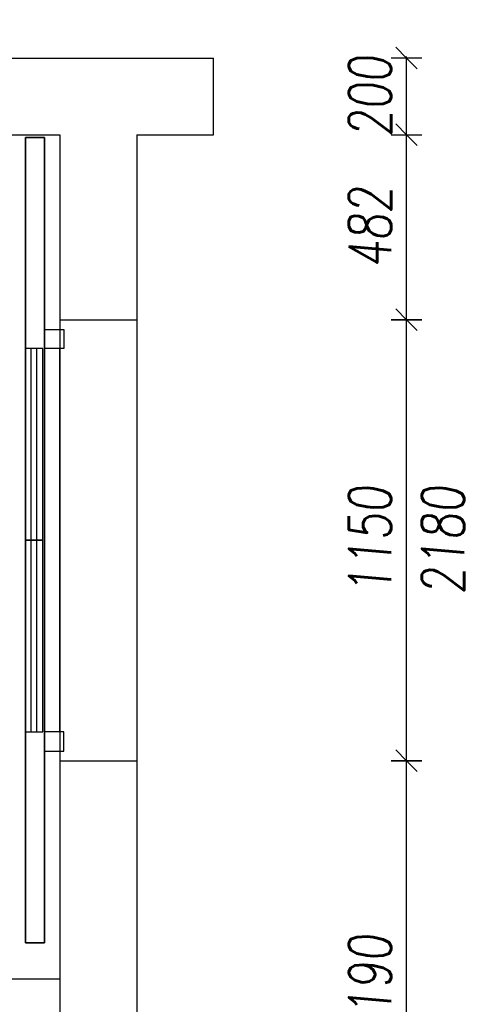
# Model space of a CAD drawing. Header units: millimetres. Extents: x 171 to 266814, y 44 to 350448.
# Tile 52 of 105: x 19753 to 20961, y 21590 to 24158. Entities that reach past the tile are written whole.
import ezdxf

# ---------------------------------------------------------------- set-up
doc = ezdxf.new("R2010")
doc.units = ezdxf.units.MM
doc.header["$LTSCALE"] = 100
doc.linetypes.add('ACAD_ISO10W100', pattern=[18.5, 12, -3, 0.5, -3])
for name, color, linetype in [('KOTY 50', 7, 'Continuous'), ('NOVÁ TENKÁ', 240, 'Continuous'), ('OBRYSY', 7, 'Continuous'), ('TENKA', 253, 'Continuous'), ('ŽB', 3, 'Continuous')]:
    doc.layers.add(name, color=color, linetype=linetype)
doc.styles.add('CS-ROMANS', font='romans.shx', dxfattribs={"width": 0.75, "oblique": 5})
doc.dimstyles.new('A_KÓTA_50', dxfattribs={"dimtxt": 110, "dimasz": 2, "dimexe": 100, "dimexo": 1500, "dimgap": 40, "dimtad": 1, "dimrnd": 1, "dimdsep": 46, "dimtxsty": 'CS-ROMANS', "dimblk": 'KOT_CARA20', "dimcen": 45, "dimse1": 1, "dimse2": 1, "dimclrd": 256, "dimclre": 256, "dimclrt": 256, "dimadec": 0, "dimazin": 0, "dimtfac": 1, "dimtix": 1, "dimtmove": 2, "dimatfit": 3, "dimldrblk": 'OBLIQUE', "dimfxl": 100, "dimtolj": 1, "dimarcsym": 0})

# ---------------------------------------------------------------- blocks, each defined once
blk = doc.blocks.new('10030_Elevator_0')
at = {"layer": 'NOVÁ TENKÁ', "lineweight": 35}
for p, q in [((-1100, 40), (-1100, 90)), ((-1100, 90), (1000, 90)), ((1000, 90), (1000, 40)), ((1000, 40), (-1100, 40))]:
    blk.add_line(p, q, dxfattribs=at)
at = {"layer": 'NOVÁ TENKÁ'}
for p, q in [((-550, 40), (-600, 40)), ((-600, 40), (-600, -10)), ((-550, -10), (-550, 40)), ((450, 40), (500, 40)), ((450, -10), (450, 40)), ((500, 40), (500, -10)), ((-550, 0), (450, 0)), ((-600, -10), (-550, -10)), ((500, -10), (450, -10))]:
    blk.add_line(p, q, dxfattribs=at)
for points in [[(-50, 45), (-50, 90), (-550, 90), (-550, 45)], [(450, 45), (450, 90), (-50, 90), (-50, 45)]]:
    blk.add_lwpolyline(points, close=True, dxfattribs=at)
for points in [[(-550, 75), (-50, 75)], [(-550, 60), (-50, 60)], [(-50, 75), (450, 75)], [(-50, 60), (450, 60)]]:
    blk.add_lwpolyline(points, dxfattribs=at)
blk = doc.blocks.new('KOT_CARA20')
for p, q in [((0, 20), (0, -20)), ((0, 0), (14.1, 14.1)), ((0, 0), (-14.1, -14.1))]:
    blk.add_line(p, q)
blk = doc.blocks.new('*D195')
at = {"layer": 'Defpoints', "color": 0, "transparency": 16777216}
for p in [(20257.6, 24557.6), (16407.6, 24257.9), (20257.6, 24057.9)]:
    blk.add_point(p, dxfattribs=at)
at = {"layer": 'KOTY 50', "lineweight": -2, "ltscale": 5, "transparency": 16777216}
blk.add_line((16409.6, 24557.6), (20255.6, 24557.6), dxfattribs=at)
at = {"layer": 'KOTY 50', "lineweight": -2, "transparency": 16777216, "xscale": 2, "yscale": 2, "zscale": 2, "rotation": 180}
blk.add_blockref('KOT_CARA20', (16407.6, 24557.6), dxfattribs=at)
at = {"layer": 'KOTY 50', "lineweight": -2, "transparency": 16777216, "xscale": 2, "yscale": 2, "zscale": 2}
blk.add_blockref('KOT_CARA20', (20257.6, 24557.6), dxfattribs=at)
at = {"layer": 'KOTY 50', "transparency": 16777216, "insert": (18332.6, 24652.6), "char_height": 110, "attachment_point": 5, "style": 'CS-ROMANS'}
blk.add_mtext('\\A1;3850', dxfattribs=at)
blk = doc.blocks.new('_OBLIQUE')
at = {"color": 0, "linetype": 'ByBlock', "ltscale": 15}
blk.add_line((-0.5, -0.5), (0.5, 0.5), dxfattribs=at)
blk = doc.blocks.new('*D196')
at = {"layer": 'Defpoints', "color": 0, "transparency": 16777216}
for p in [(22057.6, 24557.6), (20257.6, 24057.9), (22057.6, 24057.9)]:
    blk.add_point(p, dxfattribs=at)
at = {"layer": 'KOTY 50', "lineweight": -2, "ltscale": 5, "transparency": 16777216}
blk.add_line((20259.6, 24557.6), (22055.6, 24557.6), dxfattribs=at)
at = {"layer": 'KOTY 50', "lineweight": -2, "transparency": 16777216, "xscale": 2, "yscale": 2, "zscale": 2, "rotation": 180}
blk.add_blockref('KOT_CARA20', (20257.6, 24557.6), dxfattribs=at)
at = {"layer": 'KOTY 50', "lineweight": -2, "transparency": 16777216, "xscale": 2, "yscale": 2, "zscale": 2}
blk.add_blockref('KOT_CARA20', (22057.6, 24557.6), dxfattribs=at)
at = {"layer": 'KOTY 50', "transparency": 16777216, "insert": (21157.6, 24652.6), "char_height": 110, "attachment_point": 5, "style": 'CS-ROMANS'}
blk.add_mtext('\\A1;1800', dxfattribs=at)
blk = doc.blocks.new('*D325')
at = {"layer": 'Defpoints', "color": 0, "transparency": 16777216}
for p in [(20807.6, 25607.9), (21932.4, 25607.9), (22128.7, 24057.9)]:
    blk.add_point(p, dxfattribs=at)
at = {"layer": 'KOTY 50', "lineweight": -2, "ltscale": 5, "transparency": 16777216}
blk.add_line((21932.4, 24059.9), (21932.4, 25605.9), dxfattribs=at)
at = {"layer": 'KOTY 50', "lineweight": -2, "transparency": 16777216, "xscale": 2, "yscale": 2, "zscale": 2}
for p, rotation in [((21932.4, 25607.9), 90), ((21932.4, 24057.9), 270)]:
    blk.add_blockref('KOT_CARA20', p, dxfattribs=dict(at, rotation=rotation))
at = {"layer": 'KOTY 50', "transparency": 16777216, "insert": (21837.4, 24975.6), "char_height": 110, "attachment_point": 5, "rotation": 90, "style": 'CS-ROMANS'}
blk.add_mtext('\\A1;1550', dxfattribs=at)
blk = doc.blocks.new('*D336')
at = {"layer": 'Defpoints', "color": 0, "transparency": 16777216}
for p in [(20057.6, 22225.4), (20760.6, 22225.4), (20057.6, 21035.4)]:
    blk.add_point(p, dxfattribs=at)
at = {"layer": 'KOTY 50', "lineweight": -2, "ltscale": 5, "transparency": 16777216}
blk.add_line((20760.6, 21037.4), (20760.6, 22223.4), dxfattribs=at)
at = {"layer": 'KOTY 50', "lineweight": -2, "transparency": 16777216, "xscale": 2, "yscale": 2, "zscale": 2}
for p, rotation in [((20760.6, 22225.4), 90), ((20760.6, 21035.4), 270)]:
    blk.add_blockref('KOT_CARA20', p, dxfattribs=dict(at, rotation=rotation))
at = {"layer": 'KOTY 50', "transparency": 16777216, "insert": (20665.6, 21630.4), "char_height": 110, "attachment_point": 5, "rotation": 90, "style": 'CS-ROMANS'}
blk.add_mtext('\\A1;1190', dxfattribs=at)
blk = doc.blocks.new('*D337')
at = {"layer": 'Defpoints', "color": 0, "transparency": 16777216}
for p in [(20057.6, 23375.4), (20760.6, 23375.4), (20057.6, 22225.4)]:
    blk.add_point(p, dxfattribs=at)
at = {"layer": 'KOTY 50', "lineweight": -2, "ltscale": 5, "transparency": 16777216}
blk.add_line((20760.6, 22227.4), (20760.6, 23373.4), dxfattribs=at)
at = {"layer": 'KOTY 50', "lineweight": -2, "transparency": 16777216, "xscale": 2, "yscale": 2, "zscale": 2}
for p, rotation in [((20760.6, 23375.4), 90), ((20760.6, 22225.4), 270)]:
    blk.add_blockref('KOT_CARA20', p, dxfattribs=dict(at, rotation=rotation))
at = {"layer": 'KOTY 50', "transparency": 16777216, "char_height": 110, "attachment_point": 5, "rotation": 90, "style": 'CS-ROMANS'}
for s, insert in [('\\A1;1150', (20665.6, 22800.4)), ('\\A1;2180', (20855.6, 22800.4))]:
    blk.add_mtext(s, dxfattribs=dict(at, insert=insert))
blk = doc.blocks.new('*D338')
at = {"layer": 'Defpoints', "color": 0, "transparency": 16777216}
for p in [(20232.6, 23857.9), (20760.6, 23857.9), (20057.6, 23375.4)]:
    blk.add_point(p, dxfattribs=at)
at = {"layer": 'KOTY 50', "lineweight": -2, "ltscale": 5, "transparency": 16777216}
blk.add_line((20760.6, 23377.4), (20760.6, 23855.9), dxfattribs=at)
at = {"layer": 'KOTY 50', "lineweight": -2, "transparency": 16777216, "xscale": 2, "yscale": 2, "zscale": 2}
for p, rotation in [((20760.6, 23857.9), 90), ((20760.6, 23375.4), 270)]:
    blk.add_blockref('KOT_CARA20', p, dxfattribs=dict(at, rotation=rotation))
at = {"layer": 'KOTY 50', "transparency": 16777216, "insert": (20665.6, 23616.7), "char_height": 110, "attachment_point": 5, "rotation": 90, "style": 'CS-ROMANS'}
blk.add_mtext('\\A1;482', dxfattribs=at)
blk = doc.blocks.new('*D339')
at = {"layer": 'Defpoints', "color": 0, "transparency": 16777216}
for p in [(20340.2, 24057.9), (20760.6, 24057.9), (20232.6, 23857.9)]:
    blk.add_point(p, dxfattribs=at)
at = {"layer": 'KOTY 50', "lineweight": -2, "ltscale": 5, "transparency": 16777216}
for p, q in [((20760.6, 24059.9), (20760.6, 24061.9)), ((20760.6, 23857.9), (20760.6, 24057.9)), ((20760.6, 23855.9), (20760.6, 23853.9))]:
    blk.add_line(p, q, dxfattribs=at)
at = {"layer": 'KOTY 50', "lineweight": -2, "transparency": 16777216, "xscale": 2, "yscale": 2, "zscale": 2}
for p, rotation in [((20760.6, 24057.9), 270), ((20760.6, 23857.9), 90)]:
    blk.add_blockref('KOT_CARA20', p, dxfattribs=dict(at, rotation=rotation))
at = {"layer": 'KOTY 50', "transparency": 16777216, "insert": (20665.6, 23957.9), "char_height": 110, "attachment_point": 5, "rotation": 90, "style": 'CS-ROMANS'}
blk.add_mtext('\\A1;200', dxfattribs=at)

msp = doc.modelspace()

# ---------------------------------------------------------------- linework, layer by layer
at = {"layer": 'OBRYSY', "color": 253}
msp.add_line((19857.556, 21655.41), (17757.556, 21655.41), dxfattribs=at)
at = {"layer": 'TENKA', "color": 253, "ltscale": 5}
msp.add_line((19857.556, 23375.41), (19857.556, 22225.41), dxfattribs=at)
at = {"layer": 'TENKA', "color": 253, "linetype": 'ACAD_ISO10W100', "ltscale": 5}
msp.add_line((20057.556, 23375.41), (20057.556, 22225.41), dxfattribs=at)
at = {"layer": 'ŽB', "color": 253}
for p, q in [((16407.556, 24057.91), (20257.556, 24057.91)), ((16407.556, 24057.91), (20257.556, 24057.91)), ((20257.556, 23857.91), (20257.556, 24057.91)), ((20257.556, 23857.91), (20257.556, 24057.91)), ((17757.556, 23857.91), (19857.556, 23857.91)), ((17757.556, 23857.91), (19857.556, 23857.91)), ((19857.556, 23857.91), (19857.556, 23382.91)), ((20057.556, 23857.91), (20257.556, 23857.91)), ((20057.556, 23857.91), (20057.556, 23382.91)), ((20057.556, 23857.91), (20257.556, 23857.91)), ((19857.556, 23382.91), (19857.556, 23375.41)), ((19857.556, 23375.41), (20057.556, 23375.41)), ((19857.556, 23375.41), (20057.556, 23375.41)), ((19857.556, 23375.41), (20057.556, 23375.41)), ((20057.556, 23382.91), (20057.556, 23375.41)), ((19857.556, 22225.41), (19857.556, 21035.41)), ((19857.556, 22225.41), (20057.556, 22225.41)), ((20057.556, 22225.41), (20057.556, 21035.41))]:
    msp.add_line(p, q, dxfattribs=at)

# ---------------------------------------------------------------- block references
at = {"color": 253, "rotation": 90}
msp.add_blockref('10030_Elevator_0', (19857.556, 22850.41), dxfattribs=at)

# ---------------------------------------------------------------- dimensions: what is measured, and where the dimension line sits
at = {"layer": 'KOTY 50', "color": 253, "ltscale": 5}
dim = msp.add_linear_dim(base=(21932.392, 25607.91), p1=(22128.682, 24057.91), p2=(20807.556, 25607.91), angle=90, dimstyle='A_KÓTA_50', dxfattribs=at)
dim.commit()
dim.dimension.update_dxf_attribs({"geometry": '*D325', "text_midpoint": (21837.392, 24975.646), "dimtype": 160})
for base, p1, p2, picture, middle in [((20257.556, 24557.583), (16407.556, 24257.91), (20257.556, 24057.91), '*D195', (18332.556, 24652.583)), ((22057.556, 24557.583), (20257.556, 24057.91), (22057.556, 24057.91), '*D196', (21157.556, 24652.583))]:
    dim = msp.add_linear_dim(base=base, p1=p1, p2=p2, dimstyle='A_KÓTA_50', dxfattribs=at)
    dim.commit()
    dim.dimension.update_dxf_attribs({"geometry": picture, "text_midpoint": middle})
for base, p1, p2, picture, middle in [((20760.616, 24057.91), (20232.576, 23857.91), (20340.155, 24057.91), '*D339', (20665.616, 23957.91)), ((20760.616, 23857.91), (20057.556, 23375.41), (20232.576, 23857.91), '*D338', (20665.616, 23616.66)), ((20760.616, 22225.41), (20057.556, 21035.41), (20057.556, 22225.41), '*D336', (20665.616, 21630.41))]:
    dim = msp.add_linear_dim(base=base, p1=p1, p2=p2, angle=90, dimstyle='A_KÓTA_50', dxfattribs=at)
    dim.commit()
    dim.dimension.update_dxf_attribs({"geometry": picture, "text_midpoint": middle})
dim = msp.add_linear_dim(base=(20760.616, 23375.41), p1=(20057.556, 22225.41), p2=(20057.556, 23375.41), angle=90, text='<>\\X2180', dimstyle='A_KÓTA_50', dxfattribs=at)
dim.commit()
dim.dimension.update_dxf_attribs({"geometry": '*D337', "text_midpoint": (20665.616, 22800.41)})

doc.saveas('drawing.dxf')
